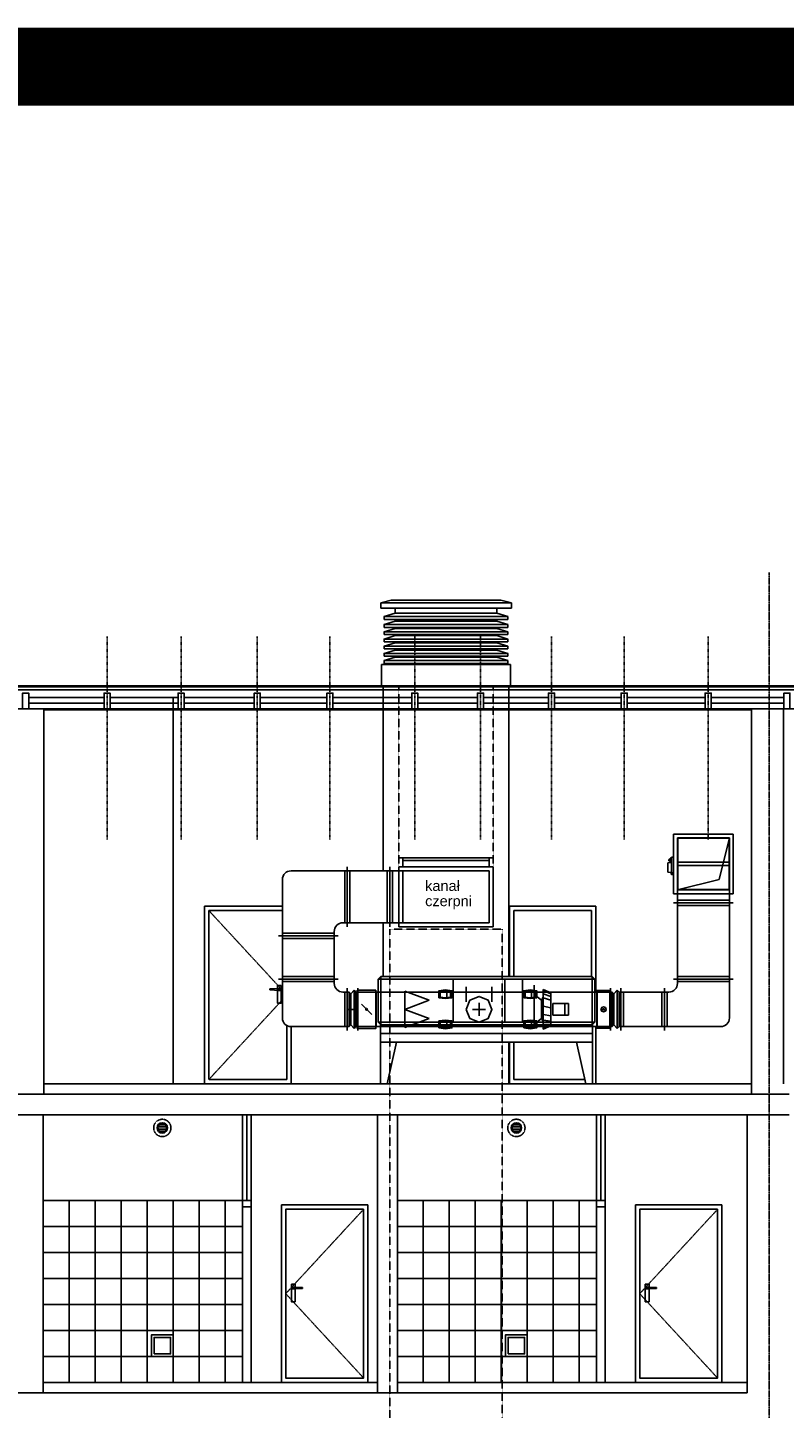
# Model space of a CAD drawing. Header units: inches. Extents: x -281236 to -70395, y 38777 to 102341.
# Tile 145 of 244: x -115980 to -115106, y 48633 to 50228. Entities that reach past the tile are written whole.
import ezdxf

# ---------------------------------------------------------------- set-up
doc = ezdxf.new("R2010")
doc.units = ezdxf.units.IN
doc.header["$MEASUREMENT"] = 0
for name, pattern in [('CENTER', [2, 1.25, -0.25, 0.25, -0.25]), ('DASHDOT', [1, 0.5, -0.25, 0, -0.25]), ('DASHED', [0.75, 0.5, -0.25]), ('DASHED2', [0.375, 0.25, -0.125])]:
    doc.linetypes.add(name, pattern=pattern)
doc.layers.get('0').update_dxf_attribs({"color": 101})
for name, color, linetype in [('0-opis', 2, 'Continuous'), ('Det--widok', 8, 'Continuous'), ('Drz---drzwi', 5, 'Continuous'), ('Fas--widok-cienka', 9, 'Continuous'), ('Fas--widok-glowna', 7, 'Continuous'), ('L_CIENKA', 8, 'Continuous'), ('Os-osie glowne', 8, 'CENTER'), ('Pos-drewno', 22, 'Continuous'), ('Sc-cegla pelna', 32, 'Continuous'), ('Sc-cegla pelna-hatch', 8, 'Continuous'), ('Sc-gk', 120, 'Continuous'), ('Sc-gk-hatch', 8, 'Continuous'), ('Sc-izolacja term-obrys', 132, 'Continuous'), ('W-idok', 9, 'Continuous'), ('wnętrza_ściany', 55, 'Continuous'), ('Wym-wew', 8, 'Continuous')]:
    doc.layers.add(name, color=color, linetype=linetype)
doc.layers.add('Fas--widok-3', color=251, linetype='Continuous', lineweight=0)
doc.layers.get('Wym-wew').off()
doc.styles.add('arial', font='ARIAL.TTF', dxfattribs={"width": 0.75})
doc.linetypes.add('BATTING', pattern='A,0.0001,-0.1,[134,ltypeshp.shx,S=0.1,R=0,X=-0.1,Y=0],-0.2,[134,ltypeshp.shx,S=0.1,R=180,X=0.1,Y=0],-0.1', length=0.4001)

# ---------------------------------------------------------------- blocks, each defined once
blk = doc.blocks.new('d_50')
at = {"layer": 'Fas--widok-3', "linetype": 'DASHED2'}
blk.add_lwpolyline([(5, 200), (95, 102.5), (5, 5)], dxfattribs=at)
at = {"layer": 'Fas--widok-cienka', "linetype": 'Continuous'}
for p, q in [((75.5, 109.5), (86.2, 110)), ((75.5, 109), (75.5, 109.5)), ((75.5, 109), (75.5, 108.4)), ((75.5, 108.4), (86.2, 107.9)), ((86.4, 110), (84.2, 110)), ((86.4, 107.9), (84.2, 107.9)), ((86.4, 110), (87.4, 110)), ((86.4, 107.9), (87.4, 107.9)), ((87.4, 110), (87.4, 109)), ((87.4, 107.9), (87.4, 109))]:
    blk.add_line(p, q, dxfattribs=at)
for points in [[(5, 200), (95, 200), (95, 5), (5, 5)], [(88.5, 113.4), (84.2, 113.4), (84.2, 93.2), (88.5, 93.2)]]:
    blk.add_lwpolyline(points, close=True, dxfattribs=at)
blk.add_circle((86.4, 109), 1.04, dxfattribs=at)
at = {"layer": 'Fas--widok-glowna', "linetype": 'Continuous'}
for p, q in [((0, 0), (0, 205)), ((0, 205), (100, 205)), ((100, 0), (100, 205))]:
    blk.add_line(p, q, dxfattribs=at)

msp = doc.modelspace()

# ---------------------------------------------------------------- hatches: boundary and pattern name
at = {"layer": 'Det--widok', "ltscale": 2}
h = msp.add_hatch(dxfattribs=at)
h.set_pattern_fill('LINE', color=256, scale=20, style=0)
h.set_pattern_definition([(0, (-3153.43, -16501.8506), (0, 2.5), [])])
h.paths.add_polyline_path([(-115819.68, 48956.99, 1), (-115829.68, 48956.99, 1)])
h = msp.add_hatch(dxfattribs=at)
h.set_pattern_fill('LINE', color=256, scale=20, style=0)
h.set_pattern_definition([(0, (-2744.3514, -16501.8506), (0, 2.5), [])])
h.paths.add_polyline_path([(-115410.6, 48956.99, 1), (-115420.6, 48956.99, 1)])

# ---------------------------------------------------------------- linework, layer by layer
at = {"color": 8, "linetype": 'DASHED'}
for p, q in [((-115811.98, 49454.95), (-115811.98, 49007.99)), ((-115107.01, 49007.99), (-115107.01, 49440.82))]:
    msp.add_line(p, q, dxfattribs=at)
at = {"layer": 'Det--widok', "ltscale": 2}
for p, q in [((-115233.92, 49227.49), (-115233.92, 49296.49)), ((-115233.92, 49296.49), (-115164.92, 49296.49)), ((-115233.92, 49227.49), (-115233.92, 49296.49)), ((-115233.92, 49296.49), (-115164.92, 49296.49)), ((-115233.92, 49227.49), (-115233.92, 49296.49)), ((-115233.92, 49296.49), (-115164.92, 49296.49)), ((-115233.92, 49227.49, -5080), (-115233.92, 49296.49, -5080)), ((-115164.92, 49296.49, -5080), (-115233.92, 49296.49, -5080)), ((-115229.42, 49231.99), (-115229.42, 49291.99)), ((-115229.42, 49291.99), (-115169.42, 49291.99)), ((-115229.42, 49231.99), (-115229.42, 49291.99)), ((-115229.42, 49291.99), (-115169.42, 49291.99)), ((-115229.42, 49231.99), (-115229.42, 49291.99)), ((-115229.42, 49291.99), (-115169.42, 49291.99)), ((-115229.42, 49216.99, -5080), (-115229.42, 49291.99, -5080)), ((-115229.42, 49291.99, -5080), (-115169.42, 49291.99, -5080)), ((-115228.97, 49291.54), (-115169.87, 49291.54)), ((-115228.97, 49232.44), (-115228.97, 49291.54)), ((-115181.42, 49243.99), (-115169.42, 49291.99)), ((-115169.87, 49291.54), (-115169.87, 49232.44)), ((-115169.42, 49291.99), (-115169.42, 49231.99)), ((-115169.42, 49291.99), (-115169.42, 49231.99)), ((-115169.42, 49291.99), (-115169.42, 49231.99)), ((-115169.42, 49216.99, -5080), (-115169.42, 49291.99, -5080)), ((-115164.92, 49296.49), (-115164.92, 49227.49)), ((-115164.92, 49296.49), (-115164.92, 49227.49)), ((-115164.92, 49296.49), (-115164.92, 49227.49)), ((-115164.92, 49227.49, -5080), (-115164.92, 49296.49, -5080)), ((-115610.96, 49189.49), (-115610.96, 49258.49)), ((-115610.96, 49258.49), (-115610.96, 49189.49)), ((-115561.86, 49189.49), (-115561.86, 49258.49)), ((-115561.86, 49258.49), (-115561.86, 49189.49)), ((-115551.36, 49268.99), (-115442.36, 49268.99)), ((-115551.36, 49189.49), (-115551.36, 49258.49)), ((-115551.36, 49258.49), (-115442.36, 49258.49)), ((-115551.36, 49258.49), (-115442.36, 49258.49)), ((-115551.36, 49258.49), (-115551.36, 49253.99)), ((-115546.86, 49268.99), (-115546.86, 49258.49)), ((-115546.86, 49265.99), (-115446.86, 49265.99)), ((-115446.86, 49268.99), (-115446.86, 49258.49)), ((-115442.36, 49258.49), (-115442.36, 49189.49)), ((-115442.36, 49258.49), (-115442.36, 49189.49)), ((-115240.42, 49263.31), (-115236.42, 49263.76)), ((-115240.42, 49252.41), (-115240.42, 49263.31)), ((-115237.92, 49266.94), (-115239.62, 49266.94)), ((-115239.62, 49266.94), (-115239.62, 49265.64)), ((-115239.62, 49265.64), (-115237.92, 49265.64)), ((-115236.42, 49268.69), (-115237.92, 49268.69)), ((-115237.92, 49268.69), (-115237.92, 49263.89)), ((-115237.92, 49263.89), (-115236.42, 49263.89)), ((-115233.92, 49269.81), (-115236.42, 49269.59)), ((-115236.42, 49269.59), (-115236.42, 49252.06)), ((-115169.87, 49263.99), (-115228.97, 49263.99)), ((-115228.97, 49259.99), (-115228.97, 49263.99)), ((-115169.87, 49259.99), (-115228.97, 49259.99)), ((-115169.87, 49259.99), (-115169.87, 49263.99)), ((-115685.96, 49243.99), (-115685.96, 49178.99)), ((-115610.96, 49253.99), (-115675.96, 49253.99)), ((-115613.96, 49253.99), (-115613.96, 49193.99)), ((-115610.96, 49253.99), (-115561.86, 49253.99)), ((-115607.96, 49193.99), (-115607.96, 49253.99)), ((-115564.86, 49253.99), (-115564.86, 49193.99)), ((-115561.86, 49253.99), (-115446.86, 49253.99)), ((-115558.86, 49193.99), (-115558.86, 49253.99)), ((-115551.36, 49193.99), (-115551.36, 49253.99)), ((-115546.86, 49193.99), (-115546.86, 49253.99)), ((-115546.86, 49253.99), (-115446.86, 49253.99)), ((-115546.86, 49193.99), (-115546.86, 49253.99)), ((-115446.86, 49253.99), (-115446.86, 49193.99)), ((-115446.86, 49193.99), (-115446.86, 49253.99)), ((-115240.42, 49252.41), (-115233.92, 49251.84)), ((-115236.91, 49250.45), (-115236.91, 49252.11)), ((-115236.78, 49250.45), (-115236.91, 49250.45)), ((-115235.33, 49249.9), (-115236.23, 49249.9)), ((-115234.66, 49250.45), (-115234.78, 49250.45)), ((-115234.66, 49251.9), (-115234.66, 49250.45)), ((-115229.42, 49231.99), (-115181.42, 49243.99)), ((-115164.92, 49227.49), (-115233.92, 49227.49)), ((-115164.92, 49227.49), (-115233.92, 49227.49)), ((-115164.92, 49227.49), (-115233.92, 49227.49)), ((-115233.92, 49227.49, -5080), (-115229.42, 49227.49, -5080)), ((-115169.42, 49231.99), (-115229.42, 49231.99)), ((-115169.42, 49231.99), (-115229.42, 49231.99)), ((-115169.42, 49231.99), (-115229.42, 49231.99)), ((-115229.42, 49231.99, -5080), (-115169.42, 49231.99, -5080)), ((-115229.42, 49227.49, -5080), (-115169.42, 49227.49, -5080)), ((-115169.87, 49232.44), (-115228.97, 49232.44)), ((-115164.92, 49227.49, -5080), (-115169.42, 49227.49, -5080)), ((-115164.92, 49216.99, -5080), (-115233.92, 49216.99, -5080)), ((-115233.92, 49216.99, -5080), (-115164.92, 49216.99, -5080)), ((-115169.42, 49219.99, -5080), (-115229.42, 49219.99, -5080)), ((-115229.42, 49128.99, -5080), (-115229.42, 49216.99, -5080)), ((-115229.42, 49213.99, -5080), (-115169.42, 49213.99, -5080)), ((-115169.42, 49128.99, -5080), (-115169.42, 49216.99, -5080)), ((-115610.96, 49193.99), (-115615.96, 49193.99)), ((-115610.96, 49193.99), (-115561.86, 49193.99)), ((-115561.86, 49193.99), (-115446.86, 49193.99)), ((-115551.36, 49189.49), (-115551.36, 49193.99)), ((-115446.86, 49193.99), (-115546.86, 49193.99)), ((-115621.46, 49178.99), (-115690.46, 49178.99)), ((-115690.46, 49178.99), (-115621.46, 49178.99)), ((-115625.96, 49181.99), (-115685.96, 49181.99)), ((-115685.96, 49128.99), (-115685.96, 49178.99)), ((-115625.96, 49178.99), (-115625.96, 49183.99)), ((-115625.96, 49128.99), (-115625.96, 49178.99)), ((-115442.36, 49189.49), (-115551.36, 49189.49)), ((-115551.36, 49189.49), (-115442.36, 49189.49)), ((-115685.96, 49175.99), (-115625.96, 49175.99)), ((-115625.96, 49131.99), (-115685.96, 49131.99)), ((-115575.36, 49128.79, 2), (-115572.36, 49131.79, 2)), ((-115572.36, 49131.79, 2), (-115327.86, 49131.79, 2)), ((-115327.86, 49131.79, 2), (-115324.86, 49128.79, 2)), ((-115169.42, 49131.99, -5080), (-115229.42, 49131.99, -5080)), ((-115621.46, 49128.99), (-115690.46, 49128.99)), ((-115690.46, 49128.99), (-115621.46, 49128.99)), ((-115685.96, 49083.99), (-115685.96, 49128.99)), ((-115685.96, 49125.99), (-115625.96, 49125.99)), ((-115625.96, 49128.99), (-115625.96, 49123.99)), ((-115610.96, 49113.99), (-115615.96, 49113.99)), ((-115613.96, 49113.99), (-115613.96, 49073.99)), ((-115610.96, 49118.49), (-115610.96, 49069.49)), ((-115610.96, 49069.49), (-115610.96, 49118.49)), ((-115610.96, 49113.99), (-115608.96, 49113.99)), ((-115608.96, 49113.99), (-115608.96, 49073.99)), ((-115606.96, 49111.99), (-115608.96, 49113.99)), ((-115602.96, 49115.99), (-115606.96, 49111.99)), ((-115600.96, 49113.99), (-115602.96, 49115.99)), ((-115602.96, 49115.99), (-115602.96, 49071.99)), ((-115598.96, 49113.99), (-115600.96, 49113.99)), ((-115600.96, 49113.99), (-115600.96, 49073.99)), ((-115599.46, 49113.99, 2), (-115599.96, 49113.99, 2)), ((-115598.96, 49069.49), (-115598.96, 49118.49)), ((-115598.96, 49118.49), (-115598.96, 49069.49)), ((-115598.96, 49113.99), (-115306.96, 49113.99)), ((-115577.96, 49113.99, 2), (-115577.46, 49113.99, 2)), ((-115575.36, 49113.99, 2), (-115577.46, 49113.99, 2)), ((-115575.36, 49079.19, 2), (-115575.36, 49128.79, 2)), ((-115544.33, 49073.11, 2), (-115544.33, 49114.87, 2)), ((-115544.33, 49114.87, 2), (-115516.49, 49104.57, 2)), ((-115503.51, 49114.89, 2), (-115497.51, 49115.39, 2)), ((-115503.51, 49107.89, 2), (-115503.51, 49114.89, 2)), ((-115497.51, 49115.39, 2), (-115491.51, 49114.89, 2)), ((-115496.01, 49115.29, 2), (-115496.01, 49107.49, 2)), ((-115491.51, 49114.89, 2), (-115491.51, 49107.89, 2)), ((-115473.56, 49102.69, 2), (-115473.56, 49120.09, 2)), ((-115443.76, 49102.69, 2), (-115443.76, 49120.09, 2)), ((-115428.86, 49128.79, 2), (-115327.86, 49128.79, 2)), ((-115408.66, 49128.79, 2), (-115408.66, 49079.19, 2)), ((-115405.61, 49114.89, 2), (-115399.61, 49115.39, 2)), ((-115405.61, 49107.89, 2), (-115405.61, 49114.89, 2)), ((-115399.61, 49115.39, 2), (-115393.61, 49114.89, 2)), ((-115398.11, 49115.29, 2), (-115398.11, 49107.49, 2)), ((-115395.07, 49121.83, 2), (-115395.07, 49111.25, 2)), ((-115393.61, 49114.89, 2), (-115393.61, 49107.89, 2)), ((-115384.49, 49115.68, 2), (-115375.58, 49111.97, 2)), ((-115324.86, 49128.79, 2), (-115324.86, 49079.19, 2)), ((-115324.86, 49113.99, 2), (-115322.76, 49113.99, 2)), ((-115322.26, 49113.99, 2), (-115322.76, 49113.99, 2)), ((-115307.46, 49113.99, 2), (-115306.96, 49113.99, 2)), ((-115306.96, 49118.49), (-115306.96, 49069.49)), ((-115306.96, 49069.49, 2), (-115306.96, 49118.49, 2)), ((-115306.96, 49113.99, 2), (-115304.96, 49113.99, 2)), ((-115304.96, 49113.99, 2), (-115304.96, 49073.99, 2)), ((-115302.96, 49111.99, 2), (-115304.96, 49113.99, 2)), ((-115298.96, 49115.99, 2), (-115302.96, 49111.99, 2)), ((-115296.96, 49113.99, 2), (-115298.96, 49115.99, 2)), ((-115298.96, 49115.99, 2), (-115298.96, 49071.99, 2)), ((-115294.96, 49113.99, 2), (-115296.96, 49113.99, 2)), ((-115296.96, 49113.99, 2), (-115296.96, 49073.99, 2)), ((-115294.96, 49118.49, 2), (-115294.96, 49069.49, 2)), ((-115294.92, 49069.49), (-115294.92, 49118.49)), ((-115294.92, 49113.99), (-115244.42, 49113.99)), ((-115291.92, 49073.99), (-115291.92, 49113.99)), ((-115247.42, 49113.99), (-115247.42, 49073.99)), ((-115244.42, 49118.49), (-115244.42, 49069.49)), ((-115244.42, 49069.49, -5080), (-115244.42, 49118.49, -5080)), ((-115244.42, 49113.99, -5080), (-115239.42, 49113.99, -5080)), ((-115241.42, 49073.99, -5080), (-115241.42, 49113.99, -5080)), ((-115164.92, 49128.99, -5080), (-115233.92, 49128.99, -5080)), ((-115233.92, 49128.99, -5080), (-115164.92, 49128.99, -5080)), ((-115229.42, 49128.99, -5080), (-115229.42, 49123.99, -5080)), ((-115229.42, 49125.99, -5080), (-115169.42, 49125.99, -5080)), ((-115169.42, 49083.99, -5080), (-115169.42, 49128.99, -5080)), ((-115606.96, 49111.99), (-115606.96, 49075.99)), ((-115594.71, 49099.99, 2), (-115582.71, 49087.99, 2)), ((-115516.49, 49104.57, 2), (-115544.33, 49093.99, 2)), ((-115497.51, 49107.39, 2), (-115503.51, 49107.89, 2)), ((-115491.51, 49107.89, 2), (-115497.51, 49107.39, 2)), ((-115458.66, 49086.54, 2), (-115458.66, 49101.44, 2)), ((-115399.61, 49107.39, 2), (-115405.61, 49107.89, 2)), ((-115393.61, 49107.89, 2), (-115399.61, 49107.39, 2)), ((-115386.71, 49104.57, 2), (-115386.71, 49083.41, 2)), ((-115384.49, 49112.02, 2), (-115375.58, 49108.94, 2)), ((-115384.49, 49107.23, 2), (-115375.58, 49104.4, 2)), ((-115359.43, 49100.67, 2), (-115359.43, 49087.31, 2)), ((-115302.96, 49111.99, 2), (-115302.96, 49075.99, 2)), ((-115610.96, 49093.99), (-115598.96, 49093.99)), ((-115544.33, 49093.99, 2), (-115516.49, 49083.41, 2)), ((-115516.49, 49083.41, 2), (-115544.33, 49073.11, 2)), ((-115466.11, 49093.99, 2), (-115451.21, 49093.99, 2)), ((-115395.07, 49076.73, 2), (-115395.07, 49086.15, 2)), ((-115384.49, 49097.64, 2), (-115375.58, 49095.88, 2)), ((-115384.49, 49088.05, 2), (-115375.58, 49086.42, 2)), ((-115316.34, 49093.99, 2), (-115313.38, 49093.99, 2)), ((-115314.86, 49092.51, 2), (-115314.86, 49095.47, 2)), ((-115610.96, 49073.99), (-115675.96, 49073.99)), ((-115608.96, 49073.99), (-115610.96, 49073.99)), ((-115608.96, 49073.99), (-115606.96, 49075.99)), ((-115606.96, 49075.99), (-115602.96, 49071.99)), ((-115602.96, 49071.99), (-115600.96, 49073.99)), ((-115600.96, 49073.99), (-115598.96, 49073.99)), ((-115598.96, 49073.99), (-115306.96, 49073.99)), ((-115572.36, 49076.19, 2), (-115575.36, 49079.19, 2)), ((-115572.56, 49066.19, 2), (-115572.56, 49007.99)), ((-115327.86, 49076.19, 2), (-115572.36, 49076.19, 2)), ((-115503.51, 49080.09, 2), (-115497.51, 49080.59, 2)), ((-115503.51, 49073.09, 2), (-115503.51, 49080.09, 2)), ((-115497.51, 49072.59, 2), (-115503.51, 49073.09, 2)), ((-115497.51, 49080.59, 2), (-115491.51, 49080.09, 2)), ((-115491.51, 49073.09, 2), (-115497.51, 49072.59, 2)), ((-115496.01, 49080.49, 2), (-115496.01, 49072.69, 2)), ((-115491.51, 49080.09, 2), (-115491.51, 49073.09, 2)), ((-115428.86, 49079.19, 2), (-115327.86, 49079.19, 2)), ((-115405.61, 49080.09, 2), (-115399.61, 49080.59, 2)), ((-115405.61, 49073.09, 2), (-115405.61, 49080.09, 2)), ((-115399.61, 49072.59, 2), (-115405.61, 49073.09, 2)), ((-115399.61, 49080.59, 2), (-115393.61, 49080.09, 2)), ((-115393.61, 49073.09, 2), (-115399.61, 49072.59, 2)), ((-115398.11, 49080.49, 2), (-115398.11, 49072.69, 2)), ((-115393.61, 49080.09, 2), (-115393.61, 49073.09, 2)), ((-115384.49, 49081.43, 2), (-115375.58, 49080.36, 2)), ((-115384.49, 49076.87, 2), (-115375.58, 49076.57, 2)), ((-115384.49, 49074.13, 2), (-115377.36, 49074.28, 2)), ((-115384.49, 49072.99, 2), (-115380.03, 49073.11, 2)), ((-115324.86, 49079.19, 2), (-115327.86, 49076.19, 2)), ((-115327.86, 49076.19, 2), (-115327.66, 49076.19, 2)), ((-115327.66, 49066.19, 2), (-115327.66, 49007.99)), ((-115304.96, 49073.99, 2), (-115306.96, 49073.99, 2)), ((-115304.96, 49073.99, 2), (-115302.96, 49075.99, 2)), ((-115302.96, 49075.99, 2), (-115298.96, 49071.99, 2)), ((-115298.96, 49071.99, 2), (-115296.96, 49073.99, 2)), ((-115296.96, 49073.99, 2), (-115294.96, 49073.99, 2)), ((-115294.92, 49073.99), (-115244.42, 49073.99)), ((-115244.42, 49073.99, -5080), (-115179.42, 49073.99, -5080)), ((-115572.56, 49056.11, 1.65), (-115327.66, 49056.11, 1.65)), ((-115564.72, 49007.99), (-115554.25, 49056.11, 1.65)), ((-115335.5, 49007.99), (-115345.98, 49056.11, 1.65)), ((-115572.56, 49007.99), (-115564.72, 49007.99)), ((-115327.66, 49007.99), (-115335.5, 49007.99))]:
    msp.add_line(p, q, dxfattribs=at)
for points in [[(-115572.36, 49128.79, 2), (-115572.36, 49131.79, 2), (-115575.36, 49128.79, 2)], [(-115324.86, 49128.79, 2), (-115327.86, 49131.79, 2), (-115327.86, 49128.79, 2)], [(-115577.96, 49115.99, 2), (-115577.96, 49071.99, 2), (-115599.46, 49071.99, 2), (-115599.46, 49115.99, 2)], [(-115572.36, 49079.19, 2), (-115572.36, 49128.79, 2), (-115575.36, 49128.79, 2), (-115575.36, 49079.19, 2)], [(-115572.36, 49079.19, 2), (-115572.36, 49128.79, 2), (-115488.46, 49128.79, 2), (-115488.46, 49079.19, 2)], [(-115505.01, 49107.39, 2), (-115497.51, 49106.39, 2), (-115490.01, 49107.39, 2), (-115490.01, 49115.39, 2), (-115497.51, 49116.39, 2), (-115505.01, 49115.39, 2)], [(-115488.46, 49128.79, 2), (-115428.86, 49128.79, 2), (-115428.86, 49079.19, 2), (-115488.46, 49079.19, 2)], [(-115488.46, 49079.19, 2), (-115488.46, 49128.79, 2), (-115428.86, 49128.79, 2), (-115428.86, 49079.19, 2)], [(-115428.86, 49079.19, 2), (-115428.86, 49128.79, 2), (-115327.86, 49128.79, 2), (-115327.86, 49079.19, 2)], [(-115407.11, 49107.39, 2), (-115399.61, 49106.39, 2), (-115392.11, 49107.39, 2), (-115392.11, 49115.39, 2), (-115399.61, 49116.39, 2), (-115407.11, 49115.39, 2)], [(-115384.49, 49116.82, 2), (-115375.58, 49112.92, 2), (-115375.58, 49075.06, 2), (-115384.49, 49071.16, 2)], [(-115324.86, 49079.19, 2), (-115324.86, 49128.79, 2), (-115327.86, 49128.79, 2), (-115327.86, 49079.19, 2)], [(-115307.46, 49115.89, 2), (-115307.46, 49072.09, 2), (-115322.26, 49072.09, 2), (-115322.26, 49115.89, 2)], [(-115473.56, 49093.99, 2), (-115469.2, 49083.45, 2), (-115458.66, 49079.09, 2), (-115448.13, 49083.45, 2), (-115443.76, 49093.99, 2), (-115448.13, 49104.53, 2), (-115458.66, 49108.89, 2), (-115469.2, 49104.53, 2)], [(-115373.35, 49100.67, 2), (-115355.53, 49100.67, 2), (-115355.53, 49087.31, 2), (-115373.35, 49087.31, 2)], [(-115589.71, 49093.99, 2), (-115589.42, 49093.28, 2), (-115588.71, 49092.99, 2), (-115588, 49093.28, 2), (-115587.71, 49093.99, 2), (-115588, 49094.7, 2), (-115588.71, 49094.99, 2), (-115589.42, 49094.7, 2)], [(-115317.82, 49093.99, 2), (-115316.95, 49091.9, 2), (-115314.86, 49091.03, 2), (-115312.77, 49091.9, 2), (-115311.9, 49093.99, 2), (-115312.77, 49096.08, 2), (-115314.86, 49096.95, 2), (-115316.95, 49096.08, 2)], [(-115572.36, 49076.19, 2), (-115572.36, 49079.19, 2), (-115575.36, 49079.19, 2)], [(-115505.01, 49072.59, 2), (-115497.51, 49071.59, 2), (-115490.01, 49072.59, 2), (-115490.01, 49080.59, 2), (-115497.51, 49081.59, 2), (-115505.01, 49080.59, 2)], [(-115407.11, 49072.59, 2), (-115399.61, 49071.59, 2), (-115392.11, 49072.59, 2), (-115392.11, 49080.59, 2), (-115399.61, 49081.59, 2), (-115407.11, 49080.59, 2)], [(-115327.86, 49076.19, 2), (-115324.86, 49079.19, 2), (-115327.86, 49079.19, 2)]]:
    msp.add_polyline3d(points, close=True, dxfattribs=at)
for points in [[(-115327.86, 49128.79, 2), (-115327.86, 49131.79, 2), (-115572.36, 49131.79, 2), (-115572.36, 49128.79, 2), (-115488.46, 49128.79, 2)], [(-115599.96, 49113.99, 2), (-115599.96, 49073.99, 2), (-115599.46, 49073.99, 2)], [(-115577.46, 49113.99, 2), (-115577.46, 49073.99, 2), (-115577.96, 49073.99, 2)], [(-115577.46, 49113.99, 2), (-115577.46, 49073.99, 2), (-115575.36, 49073.99, 2)], [(-115488.46, 49128.79, 2), (-115572.36, 49128.79, 2), (-115572.36, 49079.19, 2), (-115488.46, 49079.19, 2)], [(-115327.86, 49079.19, 2), (-115327.86, 49128.79, 2), (-115428.86, 49128.79, 2)], [(-115322.76, 49113.99, 2), (-115322.76, 49073.99, 2), (-115324.86, 49073.99, 2)], [(-115322.76, 49113.99, 2), (-115322.76, 49073.99, 2), (-115322.26, 49073.99, 2)], [(-115306.96, 49113.99, 2), (-115306.96, 49073.99, 2), (-115307.46, 49073.99, 2)], [(-115384.49, 49107.91, 2), (-115386.71, 49104.57, 2), (-115395.07, 49111.25, 2), (-115395.07, 49076.73, 2), (-115386.71, 49083.41, 2), (-115384.49, 49080.07, 2)], [(-115327.66, 49076.19, 2), (-115327.66, 49066.19, 2), (-115572.56, 49066.19, 2), (-115572.56, 49076.19, 2), (-115572.36, 49076.19, 2)], [(-115488.46, 49079.19, 2), (-115572.36, 49079.19, 2), (-115572.36, 49076.19, 2), (-115327.86, 49076.19, 2)], [(-115327.86, 49076.19, 2), (-115327.86, 49079.19, 2), (-115428.86, 49079.19, 2)]]:
    msp.add_polyline3d(points, dxfattribs=at)
for centre, radius, start, end in [((-115675.96, 49243.99), 10, 90, 180), ((-115236.23, 49250.45), 0.55, 180, 270), ((-115235.33, 49250.45), 0.55, 270, 0), ((-115615.96, 49183.99), 10, 90, 180), ((-115615.96, 49123.99), 10, 180, 270), ((-115239.42, 49123.99, -5080), 10, 270, 0), ((-115675.96, 49083.99), 10, 180, 270), ((-115179.42, 49083.99, -5080), 10, 270, 0)]:
    msp.add_arc(centre, radius, start, end, dxfattribs=at)
at = {"layer": 'Drz---drzwi'}
for p, q in [((-115732.1, 48872.99), (-115732.1, 48662.99)), ((-115722.1, 48872.99), (-115722.1, 48662.99)), ((-115323.1, 48872.99), (-115323.1, 48662.99)), ((-115313.1, 48872.99), (-115313.1, 48662.99))]:
    msp.add_line(p, q, dxfattribs=at)
for points in [[(-115732.1, 48865.99), (-115722.1, 48865.99)], [(-115323.1, 48865.99), (-115313.1, 48865.99)]]:
    msp.add_lwpolyline(points, dxfattribs=at)
at = {"layer": 'Fas--widok-3', "linetype": 'DASHED2'}
for points in [[(-115770.86, 49207.99), (-115685.96, 49116.02)], [(-115685.96, 49104.97), (-115770.86, 49013)]]:
    msp.add_lwpolyline(points, dxfattribs=at)
at = {"layer": 'Fas--widok-cienka'}
for p, q in [((-115569.36, 49131.79), (-115569.36, 49193.99)), ((-115424.36, 49007.99), (-115424.36, 49056.11))]:
    msp.add_line(p, q, dxfattribs=at)
at = {"layer": 'Fas--widok-cienka', "linetype": 'Continuous'}
for p, q in [((-115700.36, 49117.54), (-115689.65, 49117.99)), ((-115700.36, 49116.94), (-115700.36, 49117.54)), ((-115700.36, 49116.94), (-115700.36, 49116.35)), ((-115700.36, 49116.35), (-115689.65, 49115.9)), ((-115689.48, 49117.99), (-115691.65, 49117.99)), ((-115689.48, 49115.9), (-115691.65, 49115.9)), ((-115689.48, 49117.99), (-115688.44, 49117.99)), ((-115689.48, 49115.9), (-115688.44, 49115.9)), ((-115688.44, 49117.99), (-115688.44, 49116.94)), ((-115688.44, 49115.9), (-115688.44, 49116.94))]:
    msp.add_line(p, q, dxfattribs=at)
msp.add_lwpolyline([(-115687.32, 49121.36), (-115691.65, 49121.36), (-115691.65, 49101.21), (-115687.32, 49101.21)], close=True, dxfattribs=at)
msp.add_circle((-115689.48, 49116.94), 1.04, dxfattribs=at)
at = {"layer": 'Fas--widok-cienka', "linetype": 'DASHED2', "ltscale": 0.6}
for centre in [(-115824.68, 48956.99), (-115415.6, 48956.99)]:
    msp.add_circle(centre, 10, dxfattribs=at)
at = {"layer": 'Fas--widok-cienka'}
for centre, radius in [((-115824.68, 48956.99), 6), ((-115824.68, 48956.99), 5), ((-115415.6, 48956.99), 6), ((-115415.6, 48956.99), 5)]:
    msp.add_circle(centre, radius, dxfattribs=at)
at = {"layer": 'L_CIENKA'}
for p, q in [((-115560.36, 49566.53, 0), (-115572.36, 49563.53, 0)), ((-115572.36, 49563.53, 0), (-115572.36, 49557.53, 0)), ((-115421.36, 49563.53, 0), (-115572.36, 49563.53, 0)), ((-115433.36, 49566.53, 0), (-115560.36, 49566.53, 0)), ((-115433.36, 49566.53, 0), (-115421.36, 49563.53, 0)), ((-115421.36, 49557.53, 0), (-115421.36, 49563.53, 0)), ((-115421.36, 49557.53, 0), (-115572.36, 49557.53, 0)), ((-115571.36, 49492.43), (-115571.36, 49467.64)), ((-115555.81, 49493.66, 0), (-115555.81, 49492.43, 0)), ((-115438.11, 49493.66, 0), (-115438.11, 49492.43, 0)), ((-115422.36, 49492.43), (-115422.36, 49467.64)), ((-117796.82, 49467.64), (-114579.04, 49467.64)), ((-117796.63, 49466.5), (-114579.23, 49466.5)), ((-117796.82, 49463.15), (-114579.04, 49463.15))]:
    msp.add_line(p, q, dxfattribs=at)
at = {"layer": 'L_CIENKA', "extrusion": (-1.95579e-08, -1.9141e-10, 1)}
for p, q in [((-115568.41, 49547.68, 0), (-115481.96, 49547.68, 0)), ((-115555.81, 49551.59, 0), (-115481.96, 49551.59, 0)), ((-115568.41, 49544.51, 0), (-115481.96, 49544.51, 0)), ((-115568.41, 49538.38, 0), (-115481.96, 49538.38, 0)), ((-115568.41, 49535.22, 0), (-115481.96, 49535.22, 0)), ((-115568.41, 49530.07, 0), (-115481.96, 49530.07, 0)), ((-115555.81, 49542.29, 0), (-115481.96, 49542.29, 0)), ((-115555.81, 49533.98, 0), (-115481.96, 49533.98, 0)), ((-115568.41, 49526.91, 0), (-115481.96, 49526.91, 0)), ((-115568.41, 49521.76, 0), (-115481.96, 49521.76, 0)), ((-115568.41, 49518.59, 0), (-115481.96, 49518.59, 0)), ((-115568.41, 49513.45, 0), (-115481.96, 49513.45, 0)), ((-115555.81, 49525.67, 0), (-115481.96, 49525.67, 0)), ((-115555.81, 49517.36, 0), (-115481.96, 49517.36, 0)), ((-115568.41, 49510.28, 0), (-115481.96, 49510.28, 0)), ((-115568.41, 49505.14, 0), (-115481.96, 49505.14, 0)), ((-115568.41, 49501.97, 0), (-115481.96, 49501.97, 0)), ((-115568.41, 49496.83, 0), (-115481.96, 49496.83, 0)), ((-115555.81, 49509.05, 0), (-115481.96, 49509.05, 0)), ((-115555.81, 49500.74, 0), (-115481.96, 49500.74, 0)), ((-115568.41, 49493.66, 0), (-115481.96, 49493.66, 0)), ((-115555.81, 49492.43, 0), (-115481.96, 49492.43, 0))]:
    msp.add_line(p, q, dxfattribs=at)
at = {"layer": 'L_CIENKA', "extrusion": (1.95579e-08, -1.9141e-10, 1)}
for p, q in [((-115438.11, 49551.59, 0), (-115481.96, 49551.59, 0)), ((-115425.51, 49547.68, 0), (-115481.96, 49547.68, 0)), ((-115425.51, 49544.51, 0), (-115481.96, 49544.51, 0)), ((-115438.11, 49542.29, 0), (-115481.96, 49542.29, 0)), ((-115425.51, 49538.38, 0), (-115481.96, 49538.38, 0)), ((-115425.51, 49535.22, 0), (-115481.96, 49535.22, 0)), ((-115438.11, 49533.98, 0), (-115481.96, 49533.98, 0)), ((-115425.51, 49530.07, 0), (-115481.96, 49530.07, 0)), ((-115425.51, 49526.91, 0), (-115481.96, 49526.91, 0)), ((-115438.11, 49525.67, 0), (-115481.96, 49525.67, 0)), ((-115425.51, 49521.76, 0), (-115481.96, 49521.76, 0)), ((-115425.51, 49518.59, 0), (-115481.96, 49518.59, 0)), ((-115438.11, 49517.36, 0), (-115481.96, 49517.36, 0)), ((-115425.51, 49513.45, 0), (-115481.96, 49513.45, 0)), ((-115425.51, 49510.28, 0), (-115481.96, 49510.28, 0)), ((-115438.11, 49509.05, 0), (-115481.96, 49509.05, 0)), ((-115425.51, 49505.14, 0), (-115481.96, 49505.14, 0)), ((-115425.51, 49501.97, 0), (-115481.96, 49501.97, 0)), ((-115438.11, 49500.74, 0), (-115481.96, 49500.74, 0)), ((-115425.51, 49496.83, 0), (-115481.96, 49496.83, 0)), ((-115422.36, 49492.43), (-115571.36, 49492.43, 0)), ((-115425.51, 49493.66, 0), (-115481.96, 49493.66, 0)), ((-115438.11, 49492.43, 0), (-115481.96, 49492.43, 0)), ((-115422.36, 49492.43), (-115481.96, 49492.43, 0))]:
    msp.add_line(p, q, dxfattribs=at)
at = {"layer": 'L_CIENKA', "linetype": 'DASHED2'}
for p, q in [((-115551.36, 49214.65), (-115551.36, 49467.64)), ((-115442.36, 49214.65), (-115442.36, 49467.64))]:
    msp.add_line(p, q, dxfattribs=at)
at = {"layer": 'L_CIENKA', "elevation": 0}
for points in [[(-115571.36, 49557.53), (-115496.86, 49557.53)], [(-115555.81, 49557.53), (-115555.81, 49551.59), (-115568.41, 49547.68), (-115568.41, 49544.51)], [(-115422.36, 49557.53), (-115496.86, 49557.53)], [(-115438.11, 49557.53), (-115438.11, 49551.59), (-115425.51, 49547.68), (-115425.51, 49544.51)], [(-115555.81, 49544.51), (-115555.81, 49542.29), (-115568.41, 49538.38), (-115568.41, 49535.22)], [(-115555.81, 49535.22), (-115555.81, 49533.98), (-115568.41, 49530.07), (-115568.41, 49526.91)], [(-115438.11, 49544.51), (-115438.11, 49542.29), (-115425.51, 49538.38), (-115425.51, 49535.22)], [(-115438.11, 49535.22), (-115438.11, 49533.98), (-115425.51, 49530.07), (-115425.51, 49526.91)], [(-115555.81, 49526.91), (-115555.81, 49525.67), (-115568.41, 49521.76), (-115568.41, 49518.59)], [(-115555.81, 49518.59), (-115555.81, 49517.36), (-115568.41, 49513.45), (-115568.41, 49510.28)], [(-115438.11, 49526.91), (-115438.11, 49525.67), (-115425.51, 49521.76), (-115425.51, 49518.59)], [(-115438.11, 49518.59), (-115438.11, 49517.36), (-115425.51, 49513.45), (-115425.51, 49510.28)], [(-115555.81, 49510.28), (-115555.81, 49509.05), (-115568.41, 49505.14), (-115568.41, 49501.97)], [(-115555.81, 49501.97), (-115555.81, 49500.74), (-115568.41, 49496.83), (-115568.41, 49493.66)], [(-115438.11, 49510.28), (-115438.11, 49509.05), (-115425.51, 49505.14), (-115425.51, 49501.97)], [(-115438.11, 49501.97), (-115438.11, 49500.74), (-115425.51, 49496.83), (-115425.51, 49493.66)]]:
    msp.add_lwpolyline(points, dxfattribs=at)
at = {"layer": 'L_CIENKA', "linetype": 'DASHED2'}
msp.add_lwpolyline([(-115561.86, 48025.99), (-115561.86, 49186.65), (-115431.86, 49186.65), (-115431.86, 48025.99)], dxfattribs=at)
at = {"layer": 'Os-osie glowne'}
msp.add_lwpolyline([(-115123.48, 49598.83), (-115123.48, 47508.68)], dxfattribs=at)
at = {"layer": 'Pos-drewno'}
for p, q in [((-115961.61, 49007.99), (-115143.86, 49007.99)), ((-115576.1, 48662.99), (-115962.18, 48662.99)), ((-115148.87, 48662.99), (-115553.1, 48662.99))]:
    msp.add_line(p, q, dxfattribs=at)
for points in [[(-115979.05, 49441.31), (-115979.05, 49459.31), (-115986.05, 49459.31), (-115986.05, 49441.31)], [(-115885.05, 49441.31), (-115885.05, 49459.31), (-115892.05, 49459.31), (-115892.05, 49441.31)], [(-115799.52, 49441.31), (-115799.52, 49459.31), (-115806.52, 49459.31), (-115806.52, 49441.31)], [(-115711.52, 49441.31), (-115711.52, 49459.31), (-115718.52, 49459.31), (-115718.52, 49441.31)], [(-115627.52, 49441.31), (-115627.52, 49459.31), (-115634.52, 49459.31), (-115634.52, 49441.31)], [(-115529.52, 49441.31), (-115529.52, 49459.31), (-115536.52, 49459.31), (-115536.52, 49441.31)], [(-115453.52, 49441.32), (-115453.52, 49459.32), (-115460.52, 49459.32), (-115460.52, 49441.32)], [(-115371.52, 49441.32), (-115371.52, 49459.32), (-115378.52, 49459.32), (-115378.52, 49441.32)], [(-115287.51, 49441.32), (-115287.51, 49459.32), (-115294.51, 49459.32), (-115294.51, 49441.32)], [(-115190.5, 49441.32), (-115190.5, 49459.32), (-115197.5, 49459.32), (-115197.5, 49441.32)], [(-115099.5, 49441.32), (-115099.5, 49459.32), (-115106.5, 49459.32), (-115106.5, 49441.32)]]:
    msp.add_lwpolyline(points, close=True, dxfattribs=at)
at = {"layer": 'Sc-cegla pelna'}
for p, q in [((-115961.61, 48995.99), (-115961.61, 49441.31)), ((-115143.86, 48995.99), (-115143.86, 49441.31)), ((-115100.31, 48995.99), (-117218.61, 48995.99)), ((-117775.55, 48971.99), (-115100.31, 48971.99)), ((-115962.18, 48650.99), (-115962.18, 48971.99)), ((-115576.1, 48650.99), (-115576.1, 48971.99)), ((-115553.1, 48650.99), (-115553.1, 48971.99)), ((-115148.87, 48650.99), (-115148.87, 48971.99)), ((-117201.92, 48650.99), (-115148.87, 48650.99))]:
    msp.add_line(p, q, dxfattribs=at)
at = {"layer": 'Sc-cegla pelna-hatch', "color": 3, "const_width": 90}
msp.add_lwpolyline([(-122235.2, 50183.11), (-111828.68, 50183.11), (-111828.68, 47059.71), (-122235.2, 47059.71)], close=True, dxfattribs=at)
at = {"layer": 'Sc-gk'}
for p, q in [((-117796.91, 49441.31), (-114578.95, 49441.31)), ((-115961.61, 49439.81), (-115559.76, 49439.81)), ((-115559.76, 49439.81), (-115143.86, 49439.81)), ((-115732.1, 48971.99), (-115732.1, 48872.99)), ((-115722.1, 48971.99), (-115722.1, 48872.99)), ((-115323.1, 48971.99), (-115323.1, 48872.99)), ((-115313.1, 48971.99), (-115313.1, 48872.99)), ((-115732.1, 48872.99), (-115722.1, 48872.99)), ((-115323.1, 48872.99), (-115313.1, 48872.99))]:
    msp.add_line(p, q, dxfattribs=at)
at = {"layer": 'Sc-gk-hatch', "linetype": 'BATTING', "ltscale": 0.3}
for p, q in [((-115979.05, 49447.81), (-115892.05, 49447.81)), ((-115885.05, 49447.81), (-115806.52, 49447.81)), ((-115799.52, 49447.81), (-115718.52, 49447.81)), ((-115711.52, 49447.81), (-115634.52, 49447.81)), ((-115627.52, 49447.81), (-115536.52, 49447.81)), ((-115529.52, 49447.81), (-115460.52, 49447.81)), ((-115453.52, 49447.81), (-115378.52, 49447.81)), ((-115371.52, 49447.81), (-115294.51, 49447.81)), ((-115287.51, 49447.81), (-115197.5, 49447.81)), ((-115190.5, 49447.81), (-115106.5, 49447.81))]:
    msp.add_line(p, q, dxfattribs=at)
at = {"layer": 'Sc-gk-hatch', "linetype": 'BATTING', "ltscale": 0.22}
for p, q in [((-115727.1, 48971.99), (-115727.1, 48872.99)), ((-115318.1, 48971.99), (-115318.1, 48872.99))]:
    msp.add_line(p, q, dxfattribs=at)
at = {"layer": 'Sc-izolacja term-obrys'}
for p, q in [((-115979.05, 49454.31), (-115892.05, 49454.31)), ((-115885.05, 49454.31), (-115806.52, 49454.31)), ((-115799.52, 49454.31), (-115718.52, 49454.31)), ((-115711.52, 49454.31), (-115634.52, 49454.31)), ((-115627.52, 49454.31), (-115536.52, 49454.31)), ((-115529.52, 49454.31), (-115460.52, 49454.31)), ((-115453.52, 49454.31), (-115378.52, 49454.31)), ((-115371.52, 49454.31), (-115294.51, 49454.31)), ((-115287.51, 49454.31), (-115197.5, 49454.31)), ((-115190.5, 49454.31), (-115106.5, 49454.31))]:
    msp.add_line(p, q, dxfattribs=at)
at = {"layer": 'W-idok', "linetype": 'DASHDOT'}
for p, q in [((-115888.55, 49290.13), (-115888.55, 49524.72)), ((-115803.02, 49290.13), (-115803.02, 49524.72)), ((-115715.02, 49290.13), (-115715.02, 49524.72)), ((-115631.02, 49290.13), (-115631.02, 49524.72)), ((-115533.02, 49290.13), (-115533.02, 49524.72)), ((-115457.02, 49290.14), (-115457.02, 49524.73)), ((-115375.02, 49290.14), (-115375.02, 49524.73)), ((-115291.01, 49290.14), (-115291.01, 49524.73)), ((-115194, 49290.14), (-115194, 49524.73))]:
    msp.add_line(p, q, dxfattribs=at)
at = {"layer": 'W-idok'}
for p, q in [((-115569.36, 49253.99), (-115569.36, 49467.64)), ((-115424.36, 49131.79), (-115424.36, 49467.64)), ((-115775.86, 49007.99), (-115775.86, 49212.99)), ((-115423.61, 49131.79), (-115423.61, 49212.99)), ((-115323.61, 49213.01), (-115323.61, 49113.99)), ((-115685.96, 49207.99), (-115770.86, 49207.99)), ((-115770.86, 49012.98), (-115770.86, 49207.99)), ((-115328.61, 49207.99), (-115418.61, 49207.99)), ((-115418.61, 49131.79), (-115418.61, 49207.99)), ((-115328.61, 49131.79), (-115328.61, 49207.99)), ((-115680.86, 49013), (-115680.86, 49075.27)), ((-115675.86, 49073.99), (-115675.86, 49008.01)), ((-115323.61, 49073.99), (-115323.61, 49008.01)), ((-115423.61, 49007.99), (-115423.61, 49056.11)), ((-115418.61, 49012.98), (-115418.61, 49056.11))]:
    msp.add_line(p, q, dxfattribs=at)
for points in [[(-115685.96, 49213.01), (-115775.86, 49212.99)], [(-115323.61, 49213.01), (-115423.61, 49212.99)], [(-115680.86, 49013), (-115770.73, 49013)], [(-115336.59, 49013), (-115418.48, 49013)]]:
    msp.add_lwpolyline(points, dxfattribs=at)
at = {"layer": 'wnętrza_ściany', "ltscale": 2}
for p, q in [((-115962.18, 48872.99), (-115732.18, 48872.99)), ((-115932.18, 48662.99), (-115932.18, 48872.99)), ((-115902.18, 48662.99), (-115902.18, 48872.99)), ((-115872.18, 48662.99), (-115872.18, 48872.99)), ((-115842.18, 48662.99), (-115842.18, 48872.99)), ((-115812.18, 48662.99), (-115812.18, 48872.99)), ((-115782.18, 48662.99), (-115782.18, 48872.99)), ((-115752.18, 48662.99), (-115752.18, 48872.99)), ((-115553.1, 48872.99), (-115323.1, 48872.99)), ((-115523.1, 48662.99), (-115523.1, 48872.99)), ((-115493.1, 48662.99), (-115493.1, 48872.99)), ((-115463.1, 48662.99), (-115463.1, 48872.99)), ((-115433.1, 48662.99), (-115433.1, 48872.99)), ((-115403.1, 48662.99), (-115403.1, 48872.99)), ((-115373.1, 48662.99), (-115373.1, 48872.99)), ((-115343.1, 48662.99), (-115343.1, 48872.99)), ((-115962.18, 48842.99), (-115732.18, 48842.99)), ((-115553.1, 48842.99), (-115323.1, 48842.99)), ((-115962.18, 48812.99), (-115732.18, 48812.99)), ((-115553.1, 48812.99), (-115323.1, 48812.99)), ((-115962.18, 48782.99), (-115732.18, 48782.99)), ((-115553.1, 48782.99), (-115323.1, 48782.99)), ((-115962.18, 48752.99), (-115732.18, 48752.99)), ((-115553.1, 48752.99), (-115323.1, 48752.99)), ((-115962.18, 48722.99), (-115732.18, 48722.99)), ((-115553.1, 48722.99), (-115323.1, 48722.99)), ((-115962.18, 48692.99), (-115732.18, 48692.99)), ((-115553.1, 48692.99), (-115323.1, 48692.99))]:
    msp.add_line(p, q, dxfattribs=at)
for points in [[(-115837.18, 48692.99), (-115812.18, 48692.99), (-115812.18, 48717.99), (-115837.18, 48717.99)], [(-115428.1, 48692.99), (-115403.1, 48692.99), (-115403.1, 48717.99), (-115428.1, 48717.99)], [(-115834.18, 48695.99), (-115815.18, 48695.99), (-115815.18, 48714.99), (-115834.18, 48714.99)], [(-115425.1, 48695.99), (-115406.1, 48695.99), (-115406.1, 48714.99), (-115425.1, 48714.99)]]:
    msp.add_lwpolyline(points, close=True, dxfattribs=at)

# ---------------------------------------------------------------- block references
at = {"layer": 'Wym-wew', "xscale": -1}
for p in [(-115587.1, 48663.01), (-115178.1, 48663.01)]:
    msp.add_blockref('d_50', p, dxfattribs=at)

# ---------------------------------------------------------------- texts
at = {"layer": '0-opis', "ltscale": 10, "style": 'arial'}
for s, p in [('kanał ', (-115520.99, 49230.77)), ('czerpni', (-115520.99, 49213.16))]:
    msp.add_text(s, height=12, dxfattribs=at).set_placement(p)

doc.saveas('drawing.dxf')
